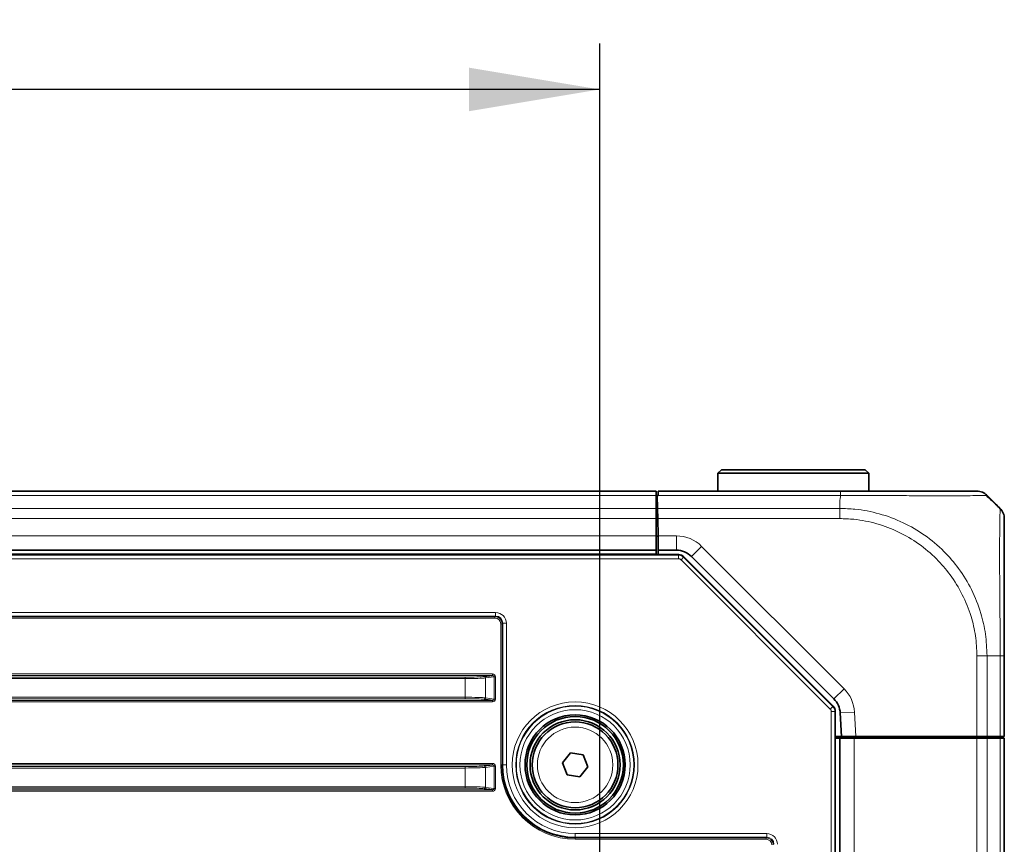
# Model space of a CAD drawing. Header units: millimetres. Extents: x 0 to 1118, y 0 to 864.
# Tile 95 of 172: x 638 to 673, y 396 to 425. Entities that reach past the tile are written whole.
import ezdxf

# ---------------------------------------------------------------- set-up
doc = ezdxf.new("R2010")
doc.units = ezdxf.units.MM
doc.layers.add('ALPHAREV', color=7, linetype='Continuous', lineweight=25)
doc.styles.add('SLDTEXTSTYLE0', font='TXT', dxfattribs={"width": 0.605})
doc.dimstyles.new('SLDDIMSTYLE0', dxfattribs={"dimtxt": 3.175, "dimasz": 4.572, "dimexe": 0, "dimexo": 0.0625, "dimgap": 0.79375, "dimtad": 0, "dimtih": 1, "dimtoh": 1, "dimdec": 1, "dimlfac": 4, "dimrnd": 1e-09, "dimzin": 12, "dimdsep": 46, "dimtxsty": 'SLDTEXTSTYLE0', "dimsah": 1, "dimcen": 0.09, "dimadec": 0, "dimazin": 3, "dimtfac": 1, "dimtofl": 0, "dimtmove": 0, "dimatfit": 3, "dimfxl": 1, "dimfrac": 2, "dimtolj": 1, "dimtzin": 12, "dimarcsym": 0})

# ---------------------------------------------------------------- blocks, each defined once
blk = doc.blocks.new('_D_6')
at = {"layer": 'ALPHAREV'}
for p, q in [((594.429, 424.932), (593.338, 424.932)), ((593.338, 424.932), (593.338, 420.059)), ((602.918, 424.932), (604.009, 424.932)), ((604.009, 424.932), (604.009, 420.059)), ((527.98, 393.285), (527.98, 424.096)), ((658.453, 393.285), (658.453, 424.096)), ((527.98, 422.495), (580.607, 422.495)), ((658.453, 422.495), (605.826, 422.495)), ((593.338, 420.059), (594.429, 420.059)), ((604.009, 420.059), (602.918, 420.059))]:
    blk.add_line(p, q, dxfattribs=at)
for points in [[(527.98, 422.495), (532.552, 421.733), (532.552, 423.257)], [(658.453, 422.495), (653.881, 423.257), (653.881, 421.733)]]:
    blk.add_solid(points, dxfattribs=at)
at = {"layer": 'ALPHAREV', "char_height": 3.175, "attachment_point": 1, "style": 'SLDTEXTSTYLE0'}
for s, insert in [('521.9', (581.332, 424.152)), ('20.5', (594.429, 424.152))]:
    blk.add_mtext(s, dxfattribs=dict(at, insert=insert))

msp = doc.modelspace()

# ---------------------------------------------------------------- linework, layer by layer
at = {"color": 7, "linetype": 'Continuous', "lineweight": 35}
for p, q in [((662.704, 409.207), (662.579, 409.082)), ((662.704, 409.207), (665.216, 409.207)), ((665.216, 409.207), (667.729, 409.207)), ((667.854, 409.082), (667.729, 409.207)), ((662.579, 409.082), (662.579, 408.457)), ((665.216, 409.082), (662.579, 409.082)), ((667.854, 409.082), (665.216, 409.082)), ((667.854, 408.457), (667.854, 409.082)), ((660.429, 408.457), (526.004, 408.457)), ((660.429, 408.311), (660.429, 408.457)), ((660.494, 408.311), (660.496, 408.457)), ((660.496, 408.457), (666.867, 408.457)), ((660.429, 407.854), (660.429, 408.311)), ((660.479, 408.311), (660.464, 408.311)), ((660.464, 408.311), (660.472, 407.854)), ((660.494, 408.311), (660.479, 408.311)), ((672.149, 408.15), (672.445, 407.854)), ((660.469, 408.007), (660.429, 408.007)), ((660.429, 407.5), (660.429, 407.854)), ((660.478, 407.5), (660.472, 407.854)), ((660.429, 406.895), (660.429, 407.5)), ((660.489, 406.895), (660.478, 407.5)), ((660.479, 407.457), (660.478, 407.382)), ((660.429, 407.382), (660.48, 407.382)), ((660.429, 406.395), (660.429, 406.895)), ((660.489, 406.882), (660.429, 406.882)), ((660.498, 406.395), (660.489, 406.895)), ((660.429, 406.395), (526.004, 406.395)), ((660.429, 406.239), (660.429, 406.395)), ((661.131, 406.395), (660.498, 406.395)), ((660.498, 406.395), (660.5, 406.239)), ((525.221, 406.239), (661.212, 406.239)), ((661.388, 406.166), (666.613, 400.942)), ((666.638, 401.198), (661.661, 406.175)), ((672.591, 402.707), (672.591, 399.882)), ((654.412, 401.98), (654.703, 402.02)), ((654.703, 401.145), (654.412, 401.184)), ((666.686, 400.765), (666.686, 321.15)), ((666.9, 399.882), (666.857, 400.707)), ((666.9, 399.882), (666.686, 399.882)), ((667.4, 399.882), (666.9, 399.882)), ((667.379, 399.832), (667.379, 399.882)), ((671.634, 399.882), (667.4, 399.882)), ((667.879, 399.882), (667.879, 399.832)), ((668.042, 399.832), (668.041, 399.882)), ((670.841, 399.832), (670.842, 399.882)), ((671.441, 399.882), (671.441, 399.832)), ((671.504, 399.832), (671.504, 399.882)), ((671.592, 399.832), (671.591, 399.882)), ((671.988, 399.882), (671.634, 399.882)), ((672.445, 399.882), (671.988, 399.882)), ((672.066, 399.832), (672.066, 399.882)), ((672.591, 399.882), (672.445, 399.882)), ((666.686, 399.832), (666.82, 399.832)), ((666.82, 399.832), (666.841, 399.832)), ((666.841, 322.082), (666.841, 399.832)), ((666.841, 399.832), (667.341, 399.832)), ((667.341, 399.832), (671.634, 399.832)), ((671.634, 399.832), (671.988, 399.832)), ((671.988, 399.832), (672.445, 399.832)), ((672.445, 399.832), (672.591, 399.832)), ((672.591, 322.082), (672.591, 399.832)), ((657.149, 398.963), (657.43, 399.312)), ((657.43, 399.312), (657.872, 399.244)), ((657.872, 399.244), (658.034, 398.826)), ((654.412, 398.855), (654.703, 398.895)), ((657.311, 398.546), (657.149, 398.963)), ((658.034, 398.826), (657.753, 398.478)), ((657.753, 398.478), (657.311, 398.546)), ((654.703, 398.02), (654.412, 398.059))]:
    msp.add_line(p, q, dxfattribs=at)
at = {"color": 7, "linetype": 'Continuous', "lineweight": 18}
for p, q in [((660.429, 408.311), (526.004, 408.311)), ((666.869, 408.311), (660.494, 408.311)), ((666.841, 408.15), (666.841, 407.854)), ((660.429, 407.854), (526.004, 407.854)), ((660.472, 407.854), (666.841, 407.854)), ((660.429, 407.5), (526.004, 407.5)), ((660.479, 407.457), (660.429, 407.457)), ((666.841, 407.5), (660.478, 407.5)), ((660.479, 407.457), (660.479, 407.382)), ((660.429, 406.895), (526.004, 406.895)), ((660.489, 406.895), (661.131, 406.895)), ((661.131, 406.395), (661.131, 406.895)), ((661.661, 406.175), (662.015, 406.529)), ((662.015, 406.529), (666.991, 401.552)), ((525.229, 406.222), (661.204, 406.222)), ((661.204, 406.097), (525.229, 406.097)), ((660.429, 406.27), (526.004, 406.27)), ((661.204, 406.222), (661.212, 406.239)), ((661.204, 406.097), (661.204, 406.222)), ((661.293, 406.06), (661.381, 406.149)), ((666.507, 400.846), (661.293, 406.06)), ((661.388, 406.166), (661.381, 406.149)), ((661.381, 406.149), (666.595, 400.934)), ((531.618, 404.218), (654.815, 404.218)), ((654.815, 404.093), (531.618, 404.093)), ((531.641, 404.071), (654.792, 404.071)), ((654.792, 404.021), (531.641, 404.021)), ((654.792, 404.071), (654.815, 404.093)), ((654.792, 404.021), (654.792, 404.071)), ((654.815, 404.093), (654.815, 404.218)), ((654.992, 403.821), (655.042, 403.821)), ((654.992, 398.895), (654.992, 403.821)), ((655.065, 403.843), (655.042, 403.821)), ((655.042, 403.821), (655.042, 398.895)), ((655.065, 403.843), (655.19, 403.843)), ((655.065, 398.895), (655.065, 403.843)), ((655.19, 403.843), (655.19, 398.895)), ((671.634, 399.882), (671.634, 402.707)), ((672.445, 402.707), (671.988, 402.707)), ((671.988, 402.707), (671.988, 399.882)), ((672.445, 399.882), (672.445, 402.707)), ((531.73, 402.07), (654.703, 402.07)), ((654.703, 402.02), (531.73, 402.02)), ((532.686, 401.959), (653.747, 401.959)), ((653.747, 401.909), (532.686, 401.909)), ((653.747, 401.909), (653.747, 401.959)), ((653.747, 401.255), (653.747, 401.909)), ((654.76, 401.971), (654.46, 401.93)), ((654.46, 401.93), (654.46, 401.234)), ((654.703, 402.07), (654.703, 402.02)), ((654.76, 401.194), (654.76, 401.971)), ((654.807, 401.971), (654.76, 401.971)), ((654.807, 401.971), (654.807, 401.194)), ((555.442, 401.255), (653.747, 401.255)), ((653.747, 401.255), (653.747, 401.205)), ((654.46, 401.234), (654.76, 401.194)), ((666.638, 401.198), (666.991, 401.552)), ((653.747, 401.205), (555.442, 401.205)), ((555.466, 401.145), (654.703, 401.145)), ((654.703, 401.095), (555.466, 401.095)), ((654.703, 401.095), (654.703, 401.145)), ((654.807, 401.194), (654.76, 401.194)), ((666.507, 400.846), (666.595, 400.934)), ((666.595, 400.934), (666.613, 400.942)), ((666.544, 321.157), (666.544, 400.758)), ((666.544, 400.758), (666.669, 400.758)), ((666.686, 400.765), (666.669, 400.758)), ((666.669, 400.758), (666.669, 321.157)), ((666.857, 400.707), (667.356, 400.733)), ((667.356, 400.733), (667.4, 399.882)), ((671.516, 399.832), (671.516, 399.882)), ((667.341, 322.082), (667.341, 399.832)), ((671.634, 322.082), (671.634, 399.832)), ((671.988, 322.082), (671.988, 399.832)), ((672.445, 322.082), (672.445, 399.832)), ((577.717, 398.834), (653.747, 398.834)), ((577.741, 398.945), (654.703, 398.945)), ((654.703, 398.895), (577.741, 398.895)), ((653.747, 398.784), (653.747, 398.834)), ((654.76, 398.846), (654.46, 398.805)), ((654.703, 398.895), (654.703, 398.945)), ((654.76, 398.069), (654.76, 398.846)), ((654.76, 398.846), (654.807, 398.846)), ((654.807, 398.846), (654.807, 398.069)), ((654.992, 398.895), (655.042, 398.895)), ((655.042, 398.895), (655.065, 398.895)), ((655.065, 398.895), (655.19, 398.895)), ((653.747, 398.784), (577.717, 398.784)), ((653.747, 398.13), (653.747, 398.784)), ((654.46, 398.805), (654.46, 398.109)), ((577.717, 398.13), (653.747, 398.13)), ((653.747, 398.08), (653.747, 398.13)), ((653.747, 398.08), (577.717, 398.08)), ((577.741, 398.02), (654.703, 398.02)), ((654.703, 397.97), (577.741, 397.97)), ((654.46, 398.109), (654.76, 398.069)), ((654.703, 398.02), (654.703, 397.97)), ((654.76, 398.069), (654.807, 398.069)), ((657.591, 396.493), (664.29, 396.493)), ((657.591, 396.493), (657.591, 396.368)), ((664.29, 396.493), (664.29, 396.368)), ((664.29, 396.368), (657.591, 396.368)), ((657.591, 396.346), (657.591, 396.368)), ((657.591, 396.346), (664.267, 396.346)), ((657.591, 396.296), (657.591, 396.346)), ((664.267, 396.296), (657.591, 396.296)), ((664.267, 396.346), (664.29, 396.368)), ((664.267, 396.296), (664.267, 396.346))]:
    msp.add_line(p, q, dxfattribs=at)
for radius in [2.199, 2.074, 2.052, 1.927, 1.318]:
    msp.add_circle((657.591, 398.895), radius, dxfattribs=at)
at = {"color": 7, "linetype": 'Continuous', "lineweight": 35}
for radius in [1.75, 1.688, 1.575, 1.5]:
    msp.add_circle((657.591, 398.895), radius, dxfattribs=at)
at = {"color": 7, "linetype": 'Continuous', "lineweight": 18}
for centre, radius, start, end in [((661.131, 405.645), 1.25, 45, 90), ((661.204, 405.972), 0.25, 45.0036, 89.9964), ((654.41, 401.931), 0.0496, 359.5244, 87.6561), ((654.41, 401.234), 0.0496, 272.3439, 0.4756), ((666.108, 400.668), 1.25, 3, 45), ((666.419, 400.758), 0.25, 0.0036, 44.9964), ((654.41, 398.806), 0.0496, 359.5244, 87.6561), ((657.591, 398.895), 2.599, 180, 270), ((657.591, 398.895), 2.526, 180, 270), ((657.591, 398.895), 2.401, 180, 270), ((654.41, 398.109), 0.0496, 272.3439, 0.4756)]:
    msp.add_arc(centre, radius, start, end, dxfattribs=at)
at = {"color": 7, "linetype": 'Continuous', "lineweight": 35}
for centre, radius, start, end in [((661.131, 405.645), 0.75, 45, 90), ((666.108, 400.668), 0.75, 3, 45), ((657.591, 398.895), 2.549, 180, 270)]:
    msp.add_arc(centre, radius, start, end, dxfattribs=at)
at = {"color": 7, "linetype": 'Continuous', "lineweight": 18}
for centre, major_axis, ratio, start_param, end_param in [((661.204, 405.972), (0.048, 0.116), 0.999822, 5.890549, 6.675821), ((654.792, 403.821), (0.177, 0.177), 0.999817, 5.497939, 7.068431), ((654.792, 403.821), (-0.141, -0.141), 0.999695, 2.356347, 3.926839), ((654.815, 403.843), (-0.265, -0.265), 0.999695, 2.356347, 3.926839), ((654.815, 403.843), (0.177, 0.177), 0.999391, 5.497939, 7.068431), ((653.747, 401.99), (0.7, 0), 0.043661, 4.712389, 5.969026), ((653.747, 401.94), (0.75, 0), 0.04075, 4.712389, 5.969026), ((654.702, 401.969), (-0.104, -0.014), 0.950238, 3.014592, 4.571909), ((654.702, 401.969), (0.0572, 0.0077), 0.866177, 6.156185, 7.713502), ((653.747, 401.225), (0.75, 0), 0.04075, 0.314159, 1.570796), ((653.747, 401.175), (0.7, 0), 0.043661, 0.314159, 1.570796), ((654.702, 401.195), (0.0572, -0.0077), 0.866177, 4.852869, 6.410186), ((654.702, 401.195), (-0.104, 0.014), 0.950238, 1.711276, 3.268593), ((666.419, 400.758), (0.116, 0.048), 0.999822, 5.890549, 6.675821), ((653.747, 398.865), (0.7, 0), 0.043661, 4.712389, 5.969026), ((654.702, 398.844), (-0.104, -0.014), 0.950238, 3.014592, 4.571909), ((654.702, 398.844), (0.0572, 0.0077), 0.866177, 6.156185, 7.713502), ((653.747, 398.815), (0.75, 0), 0.04075, 4.712389, 5.969026), ((653.747, 398.1), (0.75, 0), 0.04075, 0.314159, 1.570796), ((653.747, 398.05), (0.7, 0), 0.043661, 0.314159, 1.570796), ((654.702, 398.07), (0.0572, -0.0077), 0.866177, 4.852869, 6.410186), ((654.702, 398.07), (-0.104, 0.014), 0.950238, 1.711276, 3.268593), ((664.29, 396.118), (-0.265, -0.265), 0.999695, 2.356347, 3.926839), ((664.267, 396.096), (0.177, 0.177), 0.999817, 5.497939, 7.068431), ((664.267, 396.096), (-0.141, -0.141), 0.999695, 2.356347, 3.926839), ((664.29, 396.118), (0.177, 0.177), 0.999391, 5.497939, 7.068431)]:
    msp.add_ellipse(centre, major_axis=major_axis, ratio=ratio, start_param=start_param, end_param=end_param, dxfattribs=at)
at = {"color": 7, "linetype": 'Continuous', "lineweight": 35}
for centre, major_axis in [((661.212, 405.989), (0.096, 0.231)), ((666.436, 400.765), (0.231, 0.096))]:
    msp.add_ellipse(centre, major_axis=major_axis, ratio=0.999822, start_param=5.890549, end_param=6.675821, dxfattribs=at)
for points, knots in [([(666.867, 408.457), (667.235, 408.457), (667.873, 408.457), (668.736, 408.457), (669.51, 408.457), (670.197, 408.457), (670.766, 408.457), (671.185, 408.457), (671.474, 408.457), (671.614, 408.457), (671.629, 408.457), (671.634, 408.457)], [0, 0, 0, 0, 0.147652, 0.256205, 0.364776, 0.499589, 0.608942, 0.718292, 0.827742, 0.937176, 1, 1, 1, 1]), ([(672.451, 407.844), (672.34, 407.953), (672.18, 408.11), (672.01, 408.262), (671.957, 408.309)], [0, 0, 0, 0, 0.691384, 1, 1, 1, 1]), ([(671.988, 408.311), (672.001, 408.297), (672.045, 408.253), (672.097, 408.201), (672.137, 408.162), (672.146, 408.152), (672.148, 408.15), (672.149, 408.15)], [0, 0, 0, 0, 0.245202, 0.817535, 0.960682, 0.992151, 1, 1, 1, 1]), ([(672.591, 407.5), (672.591, 407.472), (672.591, 407.423), (672.591, 407.086), (672.591, 406.664), (672.591, 406.119), (672.591, 405.478), (672.591, 404.769), (672.591, 403.999), (672.591, 403.301), (672.591, 402.867), (672.591, 402.707)], [0, 0, 0, 0, 0.158413, 0.271114, 0.383835, 0.49919, 0.608333, 0.717478, 0.826751, 0.936004, 1, 1, 1, 1])]:
    msp.add_open_spline(points, degree=3, knots=knots, dxfattribs=at)
at = {"color": 7, "linetype": 'Continuous', "lineweight": 18}
for points in [[(666.869, 408.311), (666.869, 408.333), (666.869, 408.376), (666.868, 408.422), (666.868, 408.452), (666.867, 408.455), (666.867, 408.457)], [(666.841, 407.854), (666.841, 407.829), (666.841, 407.78), (666.841, 407.693), (666.841, 407.598), (666.841, 407.533), (666.841, 407.5)], [(671.988, 402.707), (671.963, 402.707), (671.915, 402.707), (671.827, 402.707), (671.733, 402.707), (671.667, 402.707), (671.634, 402.707)], [(672.445, 402.707), (672.467, 402.707), (672.511, 402.707), (672.556, 402.707), (672.586, 402.707), (672.59, 402.707), (672.591, 402.707)]]:
    msp.add_open_spline(points, degree=3, dxfattribs=at)
at = {"color": 7, "linetype": 'Continuous', "lineweight": 35}
for points in [[(671.988, 408.311), (671.964, 408.333), (671.915, 408.376), (671.827, 408.422), (671.733, 408.452), (671.667, 408.455), (671.634, 408.457)], [(672.445, 407.854), (672.467, 407.829), (672.511, 407.78), (672.556, 407.693), (672.586, 407.598), (672.59, 407.533), (672.591, 407.5)]]:
    msp.add_open_spline(points, degree=3, dxfattribs=at)
at = {"color": 7, "linetype": 'Continuous', "lineweight": 18}
for points, knots in [([(666.841, 408.15), (666.843, 408.153), (666.852, 408.168), (666.862, 408.222), (666.866, 408.273), (666.869, 408.311)], [0, 0, 0, 0, 0.0512389, 0.3045526, 1, 1, 1, 1]), ([(671.988, 408.311), (671.982, 408.311), (671.966, 408.311), (671.822, 408.307), (671.516, 408.301), (671.07, 408.296), (670.459, 408.294), (669.719, 408.297), (668.885, 408.303), (667.955, 408.309), (667.265, 408.31), (666.869, 408.311)], [0, 0, 0, 0, 0.062705, 0.17058, 0.281665, 0.389428, 0.500417, 0.63527, 0.742284, 0.852424, 1, 1, 1, 1]), ([(666.841, 407.854), (667.019, 407.848), (667.484, 407.834), (668.236, 407.687), (669.058, 407.383), (669.823, 406.937), (670.474, 406.391), (671.027, 405.747), (671.47, 405.02), (671.777, 404.242), (671.956, 403.461), (671.977, 402.96), (671.988, 402.707)], [0, 0, 0, 0, 0.065796, 0.172761, 0.282893, 0.389757, 0.499797, 0.596871, 0.703946, 0.814211, 0.906126, 1, 1, 1, 1]), ([(672.445, 402.707), (672.445, 402.879), (672.445, 403.341), (672.441, 404.093), (672.433, 404.92), (672.428, 405.69), (672.426, 406.381), (672.43, 406.965), (672.436, 407.416), (672.443, 407.772), (672.444, 407.824), (672.445, 407.854)], [0, 0, 0, 0, 0.063881, 0.171582, 0.282525, 0.390047, 0.500815, 0.616212, 0.727169, 0.841682, 1, 1, 1, 1]), ([(671.634, 402.707), (671.624, 402.94), (671.604, 403.405), (671.435, 404.127), (671.144, 404.851), (670.729, 405.524), (670.215, 406.123), (669.611, 406.632), (668.907, 407.051), (668.142, 407.34), (667.443, 407.481), (667.006, 407.495), (666.841, 407.5)], [0, 0, 0, 0, 0.0929147, 0.1858152, 0.2944776, 0.4031621, 0.5002013, 0.6086254, 0.7170441, 0.8255688, 0.9340808, 1, 1, 1, 1])]:
    msp.add_open_spline(points, degree=3, knots=knots, dxfattribs=at)

# ---------------------------------------------------------------- dimensions: what is measured, and where the dimension line sits
at = {"layer": 'ALPHAREV'}
dim = msp.add_linear_dim(base=(658.453, 422.495), p1=(527.98, 391.685), p2=(658.453, 391.685), dimstyle='SLDDIMSTYLE0', dxfattribs=at)
dim.commit()
dim.dimension.update_dxf_attribs({"geometry": '_D_6', "text_midpoint": (593.216, 422.495), "dimtype": 160})

doc.saveas('drawing.dxf')
